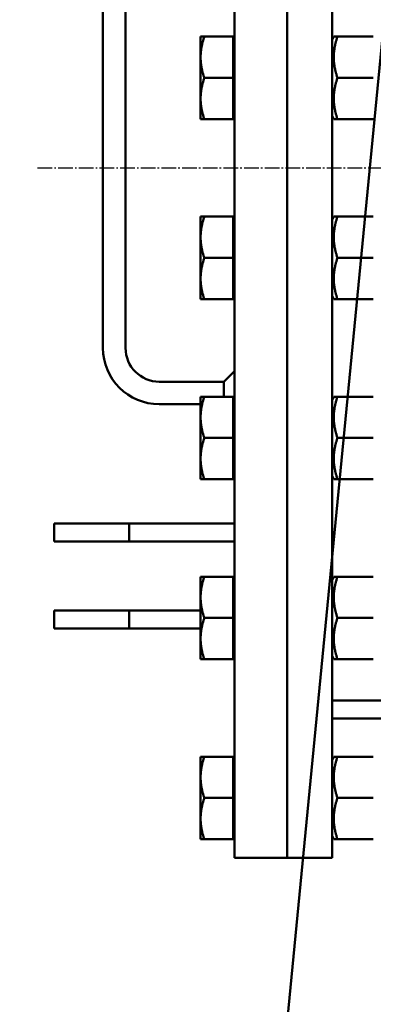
# Model space of a CAD drawing. Header units: millimetres. Extents: x 452087 to 582075, y 10891 to 81641.
# Tile 18 of 46: x 488953 to 489189, y 34571 to 35227. Entities that reach past the tile are written whole.
import ezdxf

# ---------------------------------------------------------------- set-up
doc = ezdxf.new("R2010")
doc.units = ezdxf.units.MM
doc.linetypes.add('AM_DIN_G_W050', pattern=[13.75, 9.75, -1.5, 1, -1.5])
for name, color, linetype, lineweight in [('AM_0', 7, 'Continuous', 50), ('AM_7', 4, 'AM_DIN_G_W050', 25), ('Visible (ISO)', 7, 'Continuous', 50), ('ГТО-2_Бетон 0.6', 2, 'Continuous', 60)]:
    doc.layers.add(name, color=color, linetype=linetype, lineweight=lineweight)
doc.layers.add('ГТО-2_Штриховка_018', color=7, linetype='Continuous', lineweight=18, true_color=0x6b6b6b)

# ---------------------------------------------------------------- blocks, each defined once
blk = doc.blocks.new('awefxgxhf')
at = {"layer": 'AM_0'}
for p, q in [((-909.44, -25), (-1145.63, -2471.27)), ((-1089.39, -857.47), (-1089.39, -1777.47)), ((-1059.39, -934.01), (-1059.39, -1777.47)), ((-1089.39, -952.53), (-1089.39, -1777.47)), ((-1124.39, -963.44), (-1124.39, -1777.47)), ((-1211.89, -1437.47), (-1211.89, -1197.47)), ((-1196.89, -1437.47), (-1196.89, -1197.47)), ((-1146.89, -1229.97), (-1144.44, -1229.97)), ((-1146.89, -1229.97), (-1146.89, -1243.72)), ((-1125.19, -1229.97), (-1144.44, -1229.97)), ((-1125.19, -1229.97), (-1125.19, -1257.47)), ((-1125.19, -1231.91), (-1124.39, -1231.91)), ((-1059.39, -1231.92), (-1058.27, -1229.97)), ((-1058.27, -1229.97), (-1055.81, -1229.97)), ((-1031.98, -1229.97), (-1055.81, -1229.97)), ((-1146.89, -1243.72), (-1146.89, -1271.22)), ((-1125.19, -1257.47), (-1144.44, -1257.47)), ((-1125.19, -1257.47), (-1125.19, -1284.97)), ((-1031.98, -1257.47), (-1055.81, -1257.47)), ((-1146.89, -1271.22), (-1146.89, -1284.97)), ((-1144.44, -1284.97), (-1146.89, -1284.97)), ((-1125.19, -1284.97), (-1144.44, -1284.97)), ((-1125.19, -1283.02), (-1124.39, -1283.02)), ((-1059.39, -1283.02), (-1058.27, -1284.97)), ((-1055.81, -1284.97), (-1058.27, -1284.97)), ((-1031.98, -1284.97), (-1055.81, -1284.97)), ((-1146.89, -1349.97), (-1144.44, -1349.97)), ((-1146.89, -1349.97), (-1146.89, -1363.72)), ((-1125.19, -1349.97), (-1144.44, -1349.97)), ((-1125.19, -1349.97), (-1125.19, -1377.47)), ((-1125.19, -1351.91), (-1124.39, -1351.91)), ((-1059.39, -1351.92), (-1058.27, -1349.97)), ((-1058.27, -1349.97), (-1055.81, -1349.97)), ((-1031.98, -1349.97), (-1055.81, -1349.97)), ((-1146.89, -1363.72), (-1146.89, -1391.22)), ((-1125.19, -1377.47), (-1144.44, -1377.47)), ((-1125.19, -1377.47), (-1125.19, -1404.97)), ((-1031.98, -1377.47), (-1055.81, -1377.47)), ((-1146.89, -1391.22), (-1146.89, -1404.97)), ((-1125.19, -1403.02), (-1124.39, -1403.02)), ((-1059.39, -1403.02), (-1058.27, -1404.97)), ((-1144.44, -1404.97), (-1146.89, -1404.97)), ((-1125.19, -1404.97), (-1144.44, -1404.97)), ((-1055.81, -1404.97), (-1058.27, -1404.97)), ((-1031.98, -1404.97), (-1055.81, -1404.97)), ((-1131.47, -1459.97), (-1124.39, -1452.9)), ((-1131.47, -1459.97), (-1174.39, -1459.97)), ((-1131.47, -1469.97), (-1131.47, -1459.97)), ((-1146.89, -1469.97), (-1144.44, -1469.97)), ((-1146.89, -1469.97), (-1146.89, -1483.72)), ((-1125.19, -1469.97), (-1144.44, -1469.97)), ((-1125.19, -1469.97), (-1125.19, -1497.47)), ((-1059.39, -1471.92), (-1058.27, -1469.97)), ((-1058.27, -1469.97), (-1055.81, -1469.97)), ((-1031.98, -1469.97), (-1055.81, -1469.97)), ((-1146.89, -1474.97), (-1174.39, -1474.97)), ((-1125.19, -1471.91), (-1124.39, -1471.91)), ((-1146.89, -1483.72), (-1146.89, -1511.22)), ((-1125.19, -1497.47), (-1144.44, -1497.47)), ((-1125.19, -1497.47), (-1125.19, -1524.97)), ((-1031.98, -1497.47), (-1055.81, -1497.47)), ((-1146.89, -1511.22), (-1146.89, -1524.97)), ((-1144.44, -1524.97), (-1146.89, -1524.97)), ((-1125.19, -1524.97), (-1144.44, -1524.97)), ((-1125.19, -1523.02), (-1124.39, -1523.02)), ((-1059.39, -1523.02), (-1058.27, -1524.97)), ((-1055.81, -1524.97), (-1058.27, -1524.97)), ((-1031.98, -1524.97), (-1055.81, -1524.97)), ((-1194.39, -1554.47), (-1244.39, -1554.47)), ((-1244.39, -1554.47), (-1244.39, -1566.47)), ((-1194.39, -1566.47), (-1194.39, -1554.47)), ((-1124.39, -1554.47), (-1194.39, -1554.47)), ((-1244.39, -1566.47), (-1194.39, -1566.47)), ((-1194.39, -1566.47), (-1124.39, -1566.47)), ((-1146.89, -1589.97), (-1144.44, -1589.97)), ((-1146.89, -1589.97), (-1146.89, -1603.72)), ((-1125.19, -1589.97), (-1144.44, -1589.97)), ((-1125.19, -1589.97), (-1125.19, -1617.47)), ((-1125.19, -1591.91), (-1124.39, -1591.91)), ((-1059.39, -1591.92), (-1058.27, -1589.97)), ((-1058.27, -1589.97), (-1055.81, -1589.97)), ((-1031.98, -1589.97), (-1055.81, -1589.97)), ((-1146.89, -1603.72), (-1146.89, -1631.22)), ((-1194.39, -1612.47), (-1244.39, -1612.47)), ((-1244.39, -1612.47), (-1244.39, -1624.47)), ((-1194.39, -1624.47), (-1194.39, -1612.47)), ((-1146.89, -1612.47), (-1194.39, -1612.47)), ((-1125.19, -1617.47), (-1144.44, -1617.47)), ((-1125.19, -1617.47), (-1125.19, -1644.97)), ((-1031.98, -1617.47), (-1055.81, -1617.47)), ((-1244.39, -1624.47), (-1194.39, -1624.47)), ((-1194.39, -1624.47), (-1146.89, -1624.47)), ((-1146.89, -1631.22), (-1146.89, -1644.97)), ((-1144.44, -1644.97), (-1146.89, -1644.97)), ((-1125.19, -1644.97), (-1144.44, -1644.97)), ((-1125.19, -1643.02), (-1124.39, -1643.02)), ((-1059.39, -1643.02), (-1058.27, -1644.97)), ((-1055.81, -1644.97), (-1058.27, -1644.97)), ((-1031.98, -1644.97), (-1055.81, -1644.97)), ((-1059.39, -1684.47), (-1002.42, -1684.47)), ((-1146.89, -1709.97), (-1144.44, -1709.97)), ((-1146.89, -1709.97), (-1146.89, -1723.72)), ((-1125.19, -1709.97), (-1144.44, -1709.97)), ((-1125.19, -1709.97), (-1125.19, -1737.47)), ((-1125.19, -1711.91), (-1124.39, -1711.91)), ((-1059.39, -1711.92), (-1058.27, -1709.97)), ((-1058.27, -1709.97), (-1055.81, -1709.97)), ((-1031.98, -1709.97), (-1055.81, -1709.97)), ((-1146.89, -1723.72), (-1146.89, -1751.22)), ((-1125.19, -1737.47), (-1144.44, -1737.47)), ((-1125.19, -1737.47), (-1125.19, -1764.97)), ((-1031.98, -1737.47), (-1055.81, -1737.47)), ((-1146.89, -1751.22), (-1146.89, -1764.97)), ((-1144.44, -1764.97), (-1146.89, -1764.97)), ((-1125.19, -1764.97), (-1144.44, -1764.97)), ((-1125.19, -1763.02), (-1124.39, -1763.02)), ((-1059.39, -1763.02), (-1058.27, -1764.97)), ((-1055.81, -1764.97), (-1058.27, -1764.97)), ((-1031.98, -1764.97), (-1055.81, -1764.97)), ((-1089.39, -1777.47), (-1124.39, -1777.47)), ((-1059.39, -1777.47), (-1089.39, -1777.47))]:
    blk.add_line(p, q, dxfattribs=at)
at = {"layer": 'AM_0', "flags": 128}
for points in [[(-1144.44, -1229.97), (-1144.6, -1230.44), (-1144.75, -1230.91), (-1144.89, -1231.38), (-1145.03, -1231.84), (-1145.16, -1232.3), (-1145.29, -1232.75), (-1145.41, -1233.2), (-1145.53, -1233.64), (-1145.65, -1234.09), (-1145.75, -1234.52), (-1145.85, -1234.96), (-1145.95, -1235.39), (-1146.04, -1235.82), (-1146.13, -1236.25), (-1146.21, -1236.67), (-1146.29, -1237.1), (-1146.37, -1237.52), (-1146.43, -1237.94), (-1146.5, -1238.35), (-1146.56, -1238.77), (-1146.61, -1239.18), (-1146.66, -1239.6), (-1146.7, -1240.01), (-1146.74, -1240.42), (-1146.78, -1240.83), (-1146.81, -1241.25), (-1146.84, -1241.66), (-1146.86, -1242.07), (-1146.87, -1242.48), (-1146.89, -1242.89), (-1146.89, -1243.31), (-1146.89, -1243.72)], [(-1055.81, -1229.97), (-1055.97, -1230.46), (-1056.13, -1230.95), (-1056.28, -1231.43), (-1056.42, -1231.9), (-1056.56, -1232.37), (-1056.69, -1232.83), (-1056.81, -1233.29), (-1056.93, -1233.74), (-1057.05, -1234.19), (-1057.15, -1234.64), (-1057.26, -1235.08), (-1057.35, -1235.51), (-1057.44, -1235.94), (-1057.53, -1236.37), (-1057.61, -1236.8), (-1057.69, -1237.22), (-1057.76, -1237.64), (-1057.83, -1238.06), (-1057.89, -1238.47), (-1057.95, -1238.88), (-1058, -1239.29), (-1058.04, -1239.7), (-1058.09, -1240.11), (-1058.13, -1240.51), (-1058.16, -1240.92), (-1058.19, -1241.32), (-1058.21, -1241.72), (-1058.23, -1242.12), (-1058.25, -1242.52), (-1058.26, -1242.92), (-1058.27, -1243.32), (-1058.27, -1243.72), (-1058.27, -1244.12), (-1058.26, -1244.52), (-1058.25, -1244.92), (-1058.23, -1245.32), (-1058.21, -1245.72), (-1058.19, -1246.12), (-1058.16, -1246.52), (-1058.13, -1246.92), (-1058.09, -1247.33), (-1058.04, -1247.74), (-1058, -1248.14), (-1057.95, -1248.55), (-1057.89, -1248.97), (-1057.83, -1249.38), (-1057.76, -1249.8), (-1057.69, -1250.22), (-1057.61, -1250.64), (-1057.53, -1251.06), (-1057.44, -1251.49), (-1057.35, -1251.93), (-1057.26, -1252.36), (-1057.15, -1252.8), (-1057.05, -1253.25), (-1056.93, -1253.69), (-1056.81, -1254.15), (-1056.69, -1254.6), (-1056.56, -1255.07), (-1056.42, -1255.54), (-1056.28, -1256.01), (-1056.13, -1256.49), (-1055.97, -1256.98), (-1055.81, -1257.47)], [(-1146.89, -1243.72), (-1146.89, -1244.13), (-1146.89, -1244.55), (-1146.87, -1244.96), (-1146.86, -1245.37), (-1146.84, -1245.78), (-1146.81, -1246.19), (-1146.78, -1246.6), (-1146.74, -1247.02), (-1146.7, -1247.43), (-1146.66, -1247.84), (-1146.61, -1248.25), (-1146.56, -1248.67), (-1146.5, -1249.09), (-1146.43, -1249.5), (-1146.37, -1249.92), (-1146.29, -1250.34), (-1146.21, -1250.77), (-1146.13, -1251.19), (-1146.04, -1251.62), (-1145.95, -1252.05), (-1145.85, -1252.48), (-1145.75, -1252.91), (-1145.65, -1253.35), (-1145.53, -1253.79), (-1145.41, -1254.24), (-1145.29, -1254.69), (-1145.16, -1255.14), (-1145.03, -1255.6), (-1144.89, -1256.06), (-1144.75, -1256.52), (-1144.6, -1256.99), (-1144.44, -1257.47)], [(-1144.44, -1257.47), (-1144.6, -1257.94), (-1144.75, -1258.41), (-1144.89, -1258.88), (-1145.03, -1259.34), (-1145.16, -1259.8), (-1145.29, -1260.25), (-1145.41, -1260.7), (-1145.53, -1261.14), (-1145.65, -1261.59), (-1145.75, -1262.02), (-1145.85, -1262.46), (-1145.95, -1262.89), (-1146.04, -1263.32), (-1146.13, -1263.75), (-1146.21, -1264.17), (-1146.29, -1264.6), (-1146.37, -1265.02), (-1146.43, -1265.44), (-1146.5, -1265.85), (-1146.56, -1266.27), (-1146.61, -1266.68), (-1146.66, -1267.1), (-1146.7, -1267.51), (-1146.74, -1267.92), (-1146.78, -1268.33), (-1146.81, -1268.75), (-1146.84, -1269.16), (-1146.86, -1269.57), (-1146.87, -1269.98), (-1146.89, -1270.39), (-1146.89, -1270.81), (-1146.89, -1271.22)], [(-1055.81, -1257.47), (-1055.97, -1257.96), (-1056.13, -1258.45), (-1056.28, -1258.93), (-1056.42, -1259.4), (-1056.56, -1259.87), (-1056.69, -1260.33), (-1056.81, -1260.79), (-1056.93, -1261.24), (-1057.05, -1261.69), (-1057.15, -1262.14), (-1057.26, -1262.58), (-1057.35, -1263.01), (-1057.44, -1263.44), (-1057.53, -1263.87), (-1057.61, -1264.3), (-1057.69, -1264.72), (-1057.76, -1265.14), (-1057.83, -1265.56), (-1057.89, -1265.97), (-1057.95, -1266.38), (-1058, -1266.79), (-1058.04, -1267.2), (-1058.09, -1267.61), (-1058.13, -1268.01), (-1058.16, -1268.42), (-1058.19, -1268.82), (-1058.21, -1269.22), (-1058.23, -1269.62), (-1058.25, -1270.02), (-1058.26, -1270.42), (-1058.27, -1270.82), (-1058.27, -1271.22), (-1058.27, -1271.62), (-1058.26, -1272.02), (-1058.25, -1272.42), (-1058.23, -1272.82), (-1058.21, -1273.22), (-1058.19, -1273.62), (-1058.16, -1274.02), (-1058.13, -1274.42), (-1058.09, -1274.83), (-1058.04, -1275.24), (-1058, -1275.64), (-1057.95, -1276.05), (-1057.89, -1276.47), (-1057.83, -1276.88), (-1057.76, -1277.3), (-1057.69, -1277.72), (-1057.61, -1278.14), (-1057.53, -1278.56), (-1057.44, -1278.99), (-1057.35, -1279.43), (-1057.26, -1279.86), (-1057.15, -1280.3), (-1057.05, -1280.75), (-1056.93, -1281.19), (-1056.81, -1281.65), (-1056.69, -1282.1), (-1056.56, -1282.57), (-1056.42, -1283.04), (-1056.28, -1283.51), (-1056.13, -1283.99), (-1055.97, -1284.48), (-1055.81, -1284.97)], [(-1146.89, -1271.22), (-1146.89, -1271.63), (-1146.89, -1272.05), (-1146.87, -1272.46), (-1146.86, -1272.87), (-1146.84, -1273.28), (-1146.81, -1273.69), (-1146.78, -1274.1), (-1146.74, -1274.52), (-1146.7, -1274.93), (-1146.66, -1275.34), (-1146.61, -1275.75), (-1146.56, -1276.17), (-1146.5, -1276.59), (-1146.43, -1277), (-1146.37, -1277.42), (-1146.29, -1277.84), (-1146.21, -1278.27), (-1146.13, -1278.69), (-1146.04, -1279.12), (-1145.95, -1279.55), (-1145.85, -1279.98), (-1145.75, -1280.41), (-1145.65, -1280.85), (-1145.53, -1281.29), (-1145.41, -1281.74), (-1145.29, -1282.19), (-1145.16, -1282.64), (-1145.03, -1283.1), (-1144.89, -1283.56), (-1144.75, -1284.02), (-1144.6, -1284.49), (-1144.44, -1284.97)], [(-1144.44, -1349.97), (-1144.6, -1350.44), (-1144.75, -1350.91), (-1144.89, -1351.38), (-1145.03, -1351.84), (-1145.16, -1352.3), (-1145.29, -1352.75), (-1145.41, -1353.2), (-1145.53, -1353.64), (-1145.65, -1354.09), (-1145.75, -1354.52), (-1145.85, -1354.96), (-1145.95, -1355.39), (-1146.04, -1355.82), (-1146.13, -1356.25), (-1146.21, -1356.67), (-1146.29, -1357.1), (-1146.37, -1357.52), (-1146.43, -1357.94), (-1146.5, -1358.35), (-1146.56, -1358.77), (-1146.61, -1359.18), (-1146.66, -1359.6), (-1146.7, -1360.01), (-1146.74, -1360.42), (-1146.78, -1360.83), (-1146.81, -1361.25), (-1146.84, -1361.66), (-1146.86, -1362.07), (-1146.87, -1362.48), (-1146.89, -1362.89), (-1146.89, -1363.31), (-1146.89, -1363.72)], [(-1055.81, -1349.97), (-1055.97, -1350.46), (-1056.13, -1350.95), (-1056.28, -1351.43), (-1056.42, -1351.9), (-1056.56, -1352.37), (-1056.69, -1352.83), (-1056.81, -1353.29), (-1056.93, -1353.74), (-1057.05, -1354.19), (-1057.15, -1354.64), (-1057.26, -1355.08), (-1057.35, -1355.51), (-1057.44, -1355.94), (-1057.53, -1356.37), (-1057.61, -1356.8), (-1057.69, -1357.22), (-1057.76, -1357.64), (-1057.83, -1358.06), (-1057.89, -1358.47), (-1057.95, -1358.88), (-1058, -1359.29), (-1058.04, -1359.7), (-1058.09, -1360.11), (-1058.13, -1360.51), (-1058.16, -1360.92), (-1058.19, -1361.32), (-1058.21, -1361.72), (-1058.23, -1362.12), (-1058.25, -1362.52), (-1058.26, -1362.92), (-1058.27, -1363.32), (-1058.27, -1363.72), (-1058.27, -1364.12), (-1058.26, -1364.52), (-1058.25, -1364.92), (-1058.23, -1365.32), (-1058.21, -1365.72), (-1058.19, -1366.12), (-1058.16, -1366.52), (-1058.13, -1366.92), (-1058.09, -1367.33), (-1058.04, -1367.74), (-1058, -1368.14), (-1057.95, -1368.55), (-1057.89, -1368.97), (-1057.83, -1369.38), (-1057.76, -1369.8), (-1057.69, -1370.22), (-1057.61, -1370.64), (-1057.53, -1371.06), (-1057.44, -1371.49), (-1057.35, -1371.93), (-1057.26, -1372.36), (-1057.15, -1372.8), (-1057.05, -1373.25), (-1056.93, -1373.69), (-1056.81, -1374.15), (-1056.69, -1374.6), (-1056.56, -1375.07), (-1056.42, -1375.54), (-1056.28, -1376.01), (-1056.13, -1376.49), (-1055.97, -1376.98), (-1055.81, -1377.47)], [(-1146.89, -1363.72), (-1146.89, -1364.13), (-1146.89, -1364.55), (-1146.87, -1364.96), (-1146.86, -1365.37), (-1146.84, -1365.78), (-1146.81, -1366.19), (-1146.78, -1366.6), (-1146.74, -1367.02), (-1146.7, -1367.43), (-1146.66, -1367.84), (-1146.61, -1368.25), (-1146.56, -1368.67), (-1146.5, -1369.09), (-1146.43, -1369.5), (-1146.37, -1369.92), (-1146.29, -1370.34), (-1146.21, -1370.77), (-1146.13, -1371.19), (-1146.04, -1371.62), (-1145.95, -1372.05), (-1145.85, -1372.48), (-1145.75, -1372.91), (-1145.65, -1373.35), (-1145.53, -1373.79), (-1145.41, -1374.24), (-1145.29, -1374.69), (-1145.16, -1375.14), (-1145.03, -1375.6), (-1144.89, -1376.06), (-1144.75, -1376.52), (-1144.6, -1376.99), (-1144.44, -1377.47)], [(-1144.44, -1377.47), (-1144.6, -1377.94), (-1144.75, -1378.41), (-1144.89, -1378.88), (-1145.03, -1379.34), (-1145.16, -1379.8), (-1145.29, -1380.25), (-1145.41, -1380.7), (-1145.53, -1381.14), (-1145.65, -1381.59), (-1145.75, -1382.02), (-1145.85, -1382.46), (-1145.95, -1382.89), (-1146.04, -1383.32), (-1146.13, -1383.75), (-1146.21, -1384.17), (-1146.29, -1384.6), (-1146.37, -1385.02), (-1146.43, -1385.44), (-1146.5, -1385.85), (-1146.56, -1386.27), (-1146.61, -1386.68), (-1146.66, -1387.1), (-1146.7, -1387.51), (-1146.74, -1387.92), (-1146.78, -1388.33), (-1146.81, -1388.75), (-1146.84, -1389.16), (-1146.86, -1389.57), (-1146.87, -1389.98), (-1146.89, -1390.39), (-1146.89, -1390.81), (-1146.89, -1391.22)], [(-1055.81, -1377.47), (-1055.97, -1377.96), (-1056.13, -1378.45), (-1056.28, -1378.93), (-1056.42, -1379.4), (-1056.56, -1379.87), (-1056.69, -1380.33), (-1056.81, -1380.79), (-1056.93, -1381.24), (-1057.05, -1381.69), (-1057.15, -1382.14), (-1057.26, -1382.58), (-1057.35, -1383.01), (-1057.44, -1383.44), (-1057.53, -1383.87), (-1057.61, -1384.3), (-1057.69, -1384.72), (-1057.76, -1385.14), (-1057.83, -1385.56), (-1057.89, -1385.97), (-1057.95, -1386.38), (-1058, -1386.79), (-1058.04, -1387.2), (-1058.09, -1387.61), (-1058.13, -1388.01), (-1058.16, -1388.42), (-1058.19, -1388.82), (-1058.21, -1389.22), (-1058.23, -1389.62), (-1058.25, -1390.02), (-1058.26, -1390.42), (-1058.27, -1390.82), (-1058.27, -1391.22), (-1058.27, -1391.62), (-1058.26, -1392.02), (-1058.25, -1392.42), (-1058.23, -1392.82), (-1058.21, -1393.22), (-1058.19, -1393.62), (-1058.16, -1394.02), (-1058.13, -1394.42), (-1058.09, -1394.83), (-1058.04, -1395.24), (-1058, -1395.64), (-1057.95, -1396.05), (-1057.89, -1396.47), (-1057.83, -1396.88), (-1057.76, -1397.3), (-1057.69, -1397.72), (-1057.61, -1398.14), (-1057.53, -1398.56), (-1057.44, -1398.99), (-1057.35, -1399.43), (-1057.26, -1399.86), (-1057.15, -1400.3), (-1057.05, -1400.75), (-1056.93, -1401.19), (-1056.81, -1401.65), (-1056.69, -1402.1), (-1056.56, -1402.57), (-1056.42, -1403.04), (-1056.28, -1403.51), (-1056.13, -1403.99), (-1055.97, -1404.48), (-1055.81, -1404.97)], [(-1146.89, -1391.22), (-1146.89, -1391.63), (-1146.89, -1392.05), (-1146.87, -1392.46), (-1146.86, -1392.87), (-1146.84, -1393.28), (-1146.81, -1393.69), (-1146.78, -1394.1), (-1146.74, -1394.52), (-1146.7, -1394.93), (-1146.66, -1395.34), (-1146.61, -1395.75), (-1146.56, -1396.17), (-1146.5, -1396.59), (-1146.43, -1397), (-1146.37, -1397.42), (-1146.29, -1397.84), (-1146.21, -1398.27), (-1146.13, -1398.69), (-1146.04, -1399.12), (-1145.95, -1399.55), (-1145.85, -1399.98), (-1145.75, -1400.41), (-1145.65, -1400.85), (-1145.53, -1401.29), (-1145.41, -1401.74), (-1145.29, -1402.19), (-1145.16, -1402.64), (-1145.03, -1403.1), (-1144.89, -1403.56), (-1144.75, -1404.02), (-1144.6, -1404.49), (-1144.44, -1404.97)], [(-1144.44, -1469.97), (-1144.6, -1470.44), (-1144.75, -1470.91), (-1144.89, -1471.38), (-1145.03, -1471.84), (-1145.16, -1472.3), (-1145.29, -1472.75), (-1145.41, -1473.2), (-1145.53, -1473.64), (-1145.65, -1474.09), (-1145.75, -1474.52), (-1145.85, -1474.96), (-1145.95, -1475.39), (-1146.04, -1475.82), (-1146.13, -1476.25), (-1146.21, -1476.67), (-1146.29, -1477.1), (-1146.37, -1477.52), (-1146.43, -1477.94), (-1146.5, -1478.35), (-1146.56, -1478.77), (-1146.61, -1479.18), (-1146.66, -1479.6), (-1146.7, -1480.01), (-1146.74, -1480.42), (-1146.78, -1480.83), (-1146.81, -1481.25), (-1146.84, -1481.66), (-1146.86, -1482.07), (-1146.87, -1482.48), (-1146.89, -1482.89), (-1146.89, -1483.31), (-1146.89, -1483.72)], [(-1055.81, -1469.97), (-1055.97, -1470.46), (-1056.13, -1470.95), (-1056.28, -1471.43), (-1056.42, -1471.9), (-1056.56, -1472.37), (-1056.69, -1472.83), (-1056.81, -1473.29), (-1056.93, -1473.74), (-1057.05, -1474.19), (-1057.15, -1474.64), (-1057.26, -1475.08), (-1057.35, -1475.51), (-1057.44, -1475.94), (-1057.53, -1476.37), (-1057.61, -1476.8), (-1057.69, -1477.22), (-1057.76, -1477.64), (-1057.83, -1478.06), (-1057.89, -1478.47), (-1057.95, -1478.88), (-1058, -1479.29), (-1058.04, -1479.7), (-1058.09, -1480.11), (-1058.13, -1480.51), (-1058.16, -1480.92), (-1058.19, -1481.32), (-1058.21, -1481.72), (-1058.23, -1482.12), (-1058.25, -1482.52), (-1058.26, -1482.92), (-1058.27, -1483.32), (-1058.27, -1483.72), (-1058.27, -1484.12), (-1058.26, -1484.52), (-1058.25, -1484.92), (-1058.23, -1485.32), (-1058.21, -1485.72), (-1058.19, -1486.12), (-1058.16, -1486.52), (-1058.13, -1486.92), (-1058.09, -1487.33), (-1058.04, -1487.74), (-1058, -1488.14), (-1057.95, -1488.55), (-1057.89, -1488.97), (-1057.83, -1489.38), (-1057.76, -1489.8), (-1057.69, -1490.22), (-1057.61, -1490.64), (-1057.53, -1491.06), (-1057.44, -1491.49), (-1057.35, -1491.93), (-1057.26, -1492.36), (-1057.15, -1492.8), (-1057.05, -1493.25), (-1056.93, -1493.69), (-1056.81, -1494.15), (-1056.69, -1494.6), (-1056.56, -1495.07), (-1056.42, -1495.54), (-1056.28, -1496.01), (-1056.13, -1496.49), (-1055.97, -1496.98), (-1055.81, -1497.47)], [(-1146.89, -1483.72), (-1146.89, -1484.13), (-1146.89, -1484.55), (-1146.87, -1484.96), (-1146.86, -1485.37), (-1146.84, -1485.78), (-1146.81, -1486.19), (-1146.78, -1486.6), (-1146.74, -1487.02), (-1146.7, -1487.43), (-1146.66, -1487.84), (-1146.61, -1488.25), (-1146.56, -1488.67), (-1146.5, -1489.09), (-1146.43, -1489.5), (-1146.37, -1489.92), (-1146.29, -1490.34), (-1146.21, -1490.77), (-1146.13, -1491.19), (-1146.04, -1491.62), (-1145.95, -1492.05), (-1145.85, -1492.48), (-1145.75, -1492.91), (-1145.65, -1493.35), (-1145.53, -1493.79), (-1145.41, -1494.24), (-1145.29, -1494.69), (-1145.16, -1495.14), (-1145.03, -1495.6), (-1144.89, -1496.06), (-1144.75, -1496.52), (-1144.6, -1496.99), (-1144.44, -1497.47)], [(-1144.44, -1497.47), (-1144.6, -1497.94), (-1144.75, -1498.41), (-1144.89, -1498.88), (-1145.03, -1499.34), (-1145.16, -1499.8), (-1145.29, -1500.25), (-1145.41, -1500.7), (-1145.53, -1501.14), (-1145.65, -1501.59), (-1145.75, -1502.02), (-1145.85, -1502.46), (-1145.95, -1502.89), (-1146.04, -1503.32), (-1146.13, -1503.75), (-1146.21, -1504.17), (-1146.29, -1504.6), (-1146.37, -1505.02), (-1146.43, -1505.44), (-1146.5, -1505.85), (-1146.56, -1506.27), (-1146.61, -1506.68), (-1146.66, -1507.1), (-1146.7, -1507.51), (-1146.74, -1507.92), (-1146.78, -1508.33), (-1146.81, -1508.75), (-1146.84, -1509.16), (-1146.86, -1509.57), (-1146.87, -1509.98), (-1146.89, -1510.39), (-1146.89, -1510.81), (-1146.89, -1511.22)], [(-1055.81, -1497.47), (-1055.97, -1497.96), (-1056.13, -1498.45), (-1056.28, -1498.93), (-1056.42, -1499.4), (-1056.56, -1499.87), (-1056.69, -1500.33), (-1056.81, -1500.79), (-1056.93, -1501.24), (-1057.05, -1501.69), (-1057.15, -1502.14), (-1057.26, -1502.58), (-1057.35, -1503.01), (-1057.44, -1503.44), (-1057.53, -1503.87), (-1057.61, -1504.3), (-1057.69, -1504.72), (-1057.76, -1505.14), (-1057.83, -1505.56), (-1057.89, -1505.97), (-1057.95, -1506.38), (-1058, -1506.79), (-1058.04, -1507.2), (-1058.09, -1507.61), (-1058.13, -1508.01), (-1058.16, -1508.42), (-1058.19, -1508.82), (-1058.21, -1509.22), (-1058.23, -1509.62), (-1058.25, -1510.02), (-1058.26, -1510.42), (-1058.27, -1510.82), (-1058.27, -1511.22), (-1058.27, -1511.62), (-1058.26, -1512.02), (-1058.25, -1512.42), (-1058.23, -1512.82), (-1058.21, -1513.22), (-1058.19, -1513.62), (-1058.16, -1514.02), (-1058.13, -1514.42), (-1058.09, -1514.83), (-1058.04, -1515.24), (-1058, -1515.64), (-1057.95, -1516.05), (-1057.89, -1516.47), (-1057.83, -1516.88), (-1057.76, -1517.3), (-1057.69, -1517.72), (-1057.61, -1518.14), (-1057.53, -1518.56), (-1057.44, -1518.99), (-1057.35, -1519.43), (-1057.26, -1519.86), (-1057.15, -1520.3), (-1057.05, -1520.75), (-1056.93, -1521.19), (-1056.81, -1521.65), (-1056.69, -1522.1), (-1056.56, -1522.57), (-1056.42, -1523.04), (-1056.28, -1523.51), (-1056.13, -1523.99), (-1055.97, -1524.48), (-1055.81, -1524.97)], [(-1146.89, -1511.22), (-1146.89, -1511.63), (-1146.89, -1512.05), (-1146.87, -1512.46), (-1146.86, -1512.87), (-1146.84, -1513.28), (-1146.81, -1513.69), (-1146.78, -1514.1), (-1146.74, -1514.52), (-1146.7, -1514.93), (-1146.66, -1515.34), (-1146.61, -1515.75), (-1146.56, -1516.17), (-1146.5, -1516.59), (-1146.43, -1517), (-1146.37, -1517.42), (-1146.29, -1517.84), (-1146.21, -1518.27), (-1146.13, -1518.69), (-1146.04, -1519.12), (-1145.95, -1519.55), (-1145.85, -1519.98), (-1145.75, -1520.41), (-1145.65, -1520.85), (-1145.53, -1521.29), (-1145.41, -1521.74), (-1145.29, -1522.19), (-1145.16, -1522.64), (-1145.03, -1523.1), (-1144.89, -1523.56), (-1144.75, -1524.02), (-1144.6, -1524.49), (-1144.44, -1524.97)], [(-1144.44, -1589.97), (-1144.6, -1590.44), (-1144.75, -1590.91), (-1144.89, -1591.38), (-1145.03, -1591.84), (-1145.16, -1592.3), (-1145.29, -1592.75), (-1145.41, -1593.2), (-1145.53, -1593.64), (-1145.65, -1594.09), (-1145.75, -1594.52), (-1145.85, -1594.96), (-1145.95, -1595.39), (-1146.04, -1595.82), (-1146.13, -1596.25), (-1146.21, -1596.67), (-1146.29, -1597.1), (-1146.37, -1597.52), (-1146.43, -1597.94), (-1146.5, -1598.35), (-1146.56, -1598.77), (-1146.61, -1599.18), (-1146.66, -1599.6), (-1146.7, -1600.01), (-1146.74, -1600.42), (-1146.78, -1600.83), (-1146.81, -1601.25), (-1146.84, -1601.66), (-1146.86, -1602.07), (-1146.87, -1602.48), (-1146.89, -1602.89), (-1146.89, -1603.31), (-1146.89, -1603.72)], [(-1055.81, -1589.97), (-1055.97, -1590.46), (-1056.13, -1590.95), (-1056.28, -1591.43), (-1056.42, -1591.9), (-1056.56, -1592.37), (-1056.69, -1592.83), (-1056.81, -1593.29), (-1056.93, -1593.74), (-1057.05, -1594.19), (-1057.15, -1594.64), (-1057.26, -1595.08), (-1057.35, -1595.51), (-1057.44, -1595.94), (-1057.53, -1596.37), (-1057.61, -1596.8), (-1057.69, -1597.22), (-1057.76, -1597.64), (-1057.83, -1598.06), (-1057.89, -1598.47), (-1057.95, -1598.88), (-1058, -1599.29), (-1058.04, -1599.7), (-1058.09, -1600.11), (-1058.13, -1600.51), (-1058.16, -1600.92), (-1058.19, -1601.32), (-1058.21, -1601.72), (-1058.23, -1602.12), (-1058.25, -1602.52), (-1058.26, -1602.92), (-1058.27, -1603.32), (-1058.27, -1603.72), (-1058.27, -1604.12), (-1058.26, -1604.52), (-1058.25, -1604.92), (-1058.23, -1605.32), (-1058.21, -1605.72), (-1058.19, -1606.12), (-1058.16, -1606.52), (-1058.13, -1606.92), (-1058.09, -1607.33), (-1058.04, -1607.74), (-1058, -1608.14), (-1057.95, -1608.55), (-1057.89, -1608.97), (-1057.83, -1609.38), (-1057.76, -1609.8), (-1057.69, -1610.22), (-1057.61, -1610.64), (-1057.53, -1611.06), (-1057.44, -1611.49), (-1057.35, -1611.93), (-1057.26, -1612.36), (-1057.15, -1612.8), (-1057.05, -1613.25), (-1056.93, -1613.69), (-1056.81, -1614.15), (-1056.69, -1614.6), (-1056.56, -1615.07), (-1056.42, -1615.54), (-1056.28, -1616.01), (-1056.13, -1616.49), (-1055.97, -1616.98), (-1055.81, -1617.47)], [(-1146.89, -1603.72), (-1146.89, -1604.13), (-1146.89, -1604.55), (-1146.87, -1604.96), (-1146.86, -1605.37), (-1146.84, -1605.78), (-1146.81, -1606.19), (-1146.78, -1606.6), (-1146.74, -1607.02), (-1146.7, -1607.43), (-1146.66, -1607.84), (-1146.61, -1608.25), (-1146.56, -1608.67), (-1146.5, -1609.09), (-1146.43, -1609.5), (-1146.37, -1609.92), (-1146.29, -1610.34), (-1146.21, -1610.77), (-1146.13, -1611.19), (-1146.04, -1611.62), (-1145.95, -1612.05), (-1145.85, -1612.48), (-1145.75, -1612.91), (-1145.65, -1613.35), (-1145.53, -1613.79), (-1145.41, -1614.24), (-1145.29, -1614.69), (-1145.16, -1615.14), (-1145.03, -1615.6), (-1144.89, -1616.06), (-1144.75, -1616.52), (-1144.6, -1616.99), (-1144.44, -1617.47)], [(-1144.44, -1617.47), (-1144.6, -1617.94), (-1144.75, -1618.41), (-1144.89, -1618.88), (-1145.03, -1619.34), (-1145.16, -1619.8), (-1145.29, -1620.25), (-1145.41, -1620.7), (-1145.53, -1621.14), (-1145.65, -1621.59), (-1145.75, -1622.02), (-1145.85, -1622.46), (-1145.95, -1622.89), (-1146.04, -1623.32), (-1146.13, -1623.75), (-1146.21, -1624.17), (-1146.29, -1624.6), (-1146.37, -1625.02), (-1146.43, -1625.44), (-1146.5, -1625.85), (-1146.56, -1626.27), (-1146.61, -1626.68), (-1146.66, -1627.1), (-1146.7, -1627.51), (-1146.74, -1627.92), (-1146.78, -1628.33), (-1146.81, -1628.75), (-1146.84, -1629.16), (-1146.86, -1629.57), (-1146.87, -1629.98), (-1146.89, -1630.39), (-1146.89, -1630.81), (-1146.89, -1631.22)], [(-1055.81, -1617.47), (-1055.97, -1617.96), (-1056.13, -1618.45), (-1056.28, -1618.93), (-1056.42, -1619.4), (-1056.56, -1619.87), (-1056.69, -1620.33), (-1056.81, -1620.79), (-1056.93, -1621.24), (-1057.05, -1621.69), (-1057.15, -1622.14), (-1057.26, -1622.58), (-1057.35, -1623.01), (-1057.44, -1623.44), (-1057.53, -1623.87), (-1057.61, -1624.3), (-1057.69, -1624.72), (-1057.76, -1625.14), (-1057.83, -1625.56), (-1057.89, -1625.97), (-1057.95, -1626.38), (-1058, -1626.79), (-1058.04, -1627.2), (-1058.09, -1627.61), (-1058.13, -1628.01), (-1058.16, -1628.42), (-1058.19, -1628.82), (-1058.21, -1629.22), (-1058.23, -1629.62), (-1058.25, -1630.02), (-1058.26, -1630.42), (-1058.27, -1630.82), (-1058.27, -1631.22), (-1058.27, -1631.62), (-1058.26, -1632.02), (-1058.25, -1632.42), (-1058.23, -1632.82), (-1058.21, -1633.22), (-1058.19, -1633.62), (-1058.16, -1634.02), (-1058.13, -1634.42), (-1058.09, -1634.83), (-1058.04, -1635.24), (-1058, -1635.64), (-1057.95, -1636.05), (-1057.89, -1636.47), (-1057.83, -1636.88), (-1057.76, -1637.3), (-1057.69, -1637.72), (-1057.61, -1638.14), (-1057.53, -1638.56), (-1057.44, -1638.99), (-1057.35, -1639.43), (-1057.26, -1639.86), (-1057.15, -1640.3), (-1057.05, -1640.75), (-1056.93, -1641.19), (-1056.81, -1641.65), (-1056.69, -1642.1), (-1056.56, -1642.57), (-1056.42, -1643.04), (-1056.28, -1643.51), (-1056.13, -1643.99), (-1055.97, -1644.48), (-1055.81, -1644.97)], [(-1146.89, -1631.22), (-1146.89, -1631.63), (-1146.89, -1632.05), (-1146.87, -1632.46), (-1146.86, -1632.87), (-1146.84, -1633.28), (-1146.81, -1633.69), (-1146.78, -1634.1), (-1146.74, -1634.52), (-1146.7, -1634.93), (-1146.66, -1635.34), (-1146.61, -1635.75), (-1146.56, -1636.17), (-1146.5, -1636.59), (-1146.43, -1637), (-1146.37, -1637.42), (-1146.29, -1637.84), (-1146.21, -1638.27), (-1146.13, -1638.69), (-1146.04, -1639.12), (-1145.95, -1639.55), (-1145.85, -1639.98), (-1145.75, -1640.41), (-1145.65, -1640.85), (-1145.53, -1641.29), (-1145.41, -1641.74), (-1145.29, -1642.19), (-1145.16, -1642.64), (-1145.03, -1643.1), (-1144.89, -1643.56), (-1144.75, -1644.02), (-1144.6, -1644.49), (-1144.44, -1644.97)], [(-1144.44, -1709.97), (-1144.6, -1710.44), (-1144.75, -1710.91), (-1144.89, -1711.38), (-1145.03, -1711.84), (-1145.16, -1712.3), (-1145.29, -1712.75), (-1145.41, -1713.2), (-1145.53, -1713.64), (-1145.65, -1714.09), (-1145.75, -1714.52), (-1145.85, -1714.96), (-1145.95, -1715.39), (-1146.04, -1715.82), (-1146.13, -1716.25), (-1146.21, -1716.67), (-1146.29, -1717.1), (-1146.37, -1717.52), (-1146.43, -1717.94), (-1146.5, -1718.35), (-1146.56, -1718.77), (-1146.61, -1719.18), (-1146.66, -1719.6), (-1146.7, -1720.01), (-1146.74, -1720.42), (-1146.78, -1720.83), (-1146.81, -1721.25), (-1146.84, -1721.66), (-1146.86, -1722.07), (-1146.87, -1722.48), (-1146.89, -1722.89), (-1146.89, -1723.31), (-1146.89, -1723.72)], [(-1055.81, -1709.97), (-1055.97, -1710.46), (-1056.13, -1710.95), (-1056.28, -1711.43), (-1056.42, -1711.9), (-1056.56, -1712.37), (-1056.69, -1712.83), (-1056.81, -1713.29), (-1056.93, -1713.74), (-1057.05, -1714.19), (-1057.15, -1714.64), (-1057.26, -1715.08), (-1057.35, -1715.51), (-1057.44, -1715.94), (-1057.53, -1716.37), (-1057.61, -1716.8), (-1057.69, -1717.22), (-1057.76, -1717.64), (-1057.83, -1718.06), (-1057.89, -1718.47), (-1057.95, -1718.88), (-1058, -1719.29), (-1058.04, -1719.7), (-1058.09, -1720.11), (-1058.13, -1720.51), (-1058.16, -1720.92), (-1058.19, -1721.32), (-1058.21, -1721.72), (-1058.23, -1722.12), (-1058.25, -1722.52), (-1058.26, -1722.92), (-1058.27, -1723.32), (-1058.27, -1723.72), (-1058.27, -1724.12), (-1058.26, -1724.52), (-1058.25, -1724.92), (-1058.23, -1725.32), (-1058.21, -1725.72), (-1058.19, -1726.12), (-1058.16, -1726.52), (-1058.13, -1726.92), (-1058.09, -1727.33), (-1058.04, -1727.74), (-1058, -1728.14), (-1057.95, -1728.55), (-1057.89, -1728.97), (-1057.83, -1729.38), (-1057.76, -1729.8), (-1057.69, -1730.22), (-1057.61, -1730.64), (-1057.53, -1731.06), (-1057.44, -1731.49), (-1057.35, -1731.93), (-1057.26, -1732.36), (-1057.15, -1732.8), (-1057.05, -1733.25), (-1056.93, -1733.69), (-1056.81, -1734.15), (-1056.69, -1734.6), (-1056.56, -1735.07), (-1056.42, -1735.54), (-1056.28, -1736.01), (-1056.13, -1736.49), (-1055.97, -1736.98), (-1055.81, -1737.47)], [(-1146.89, -1723.72), (-1146.89, -1724.13), (-1146.89, -1724.55), (-1146.87, -1724.96), (-1146.86, -1725.37), (-1146.84, -1725.78), (-1146.81, -1726.19), (-1146.78, -1726.6), (-1146.74, -1727.02), (-1146.7, -1727.43), (-1146.66, -1727.84), (-1146.61, -1728.25), (-1146.56, -1728.67), (-1146.5, -1729.09), (-1146.43, -1729.5), (-1146.37, -1729.92), (-1146.29, -1730.34), (-1146.21, -1730.77), (-1146.13, -1731.19), (-1146.04, -1731.62), (-1145.95, -1732.05), (-1145.85, -1732.48), (-1145.75, -1732.91), (-1145.65, -1733.35), (-1145.53, -1733.79), (-1145.41, -1734.24), (-1145.29, -1734.69), (-1145.16, -1735.14), (-1145.03, -1735.6), (-1144.89, -1736.06), (-1144.75, -1736.52), (-1144.6, -1736.99), (-1144.44, -1737.47)], [(-1144.44, -1737.47), (-1144.6, -1737.94), (-1144.75, -1738.41), (-1144.89, -1738.88), (-1145.03, -1739.34), (-1145.16, -1739.8), (-1145.29, -1740.25), (-1145.41, -1740.7), (-1145.53, -1741.14), (-1145.65, -1741.59), (-1145.75, -1742.02), (-1145.85, -1742.46), (-1145.95, -1742.89), (-1146.04, -1743.32), (-1146.13, -1743.75), (-1146.21, -1744.17), (-1146.29, -1744.6), (-1146.37, -1745.02), (-1146.43, -1745.44), (-1146.5, -1745.85), (-1146.56, -1746.27), (-1146.61, -1746.68), (-1146.66, -1747.1), (-1146.7, -1747.51), (-1146.74, -1747.92), (-1146.78, -1748.33), (-1146.81, -1748.75), (-1146.84, -1749.16), (-1146.86, -1749.57), (-1146.87, -1749.98), (-1146.89, -1750.39), (-1146.89, -1750.81), (-1146.89, -1751.22)], [(-1055.81, -1737.47), (-1055.97, -1737.96), (-1056.13, -1738.45), (-1056.28, -1738.93), (-1056.42, -1739.4), (-1056.56, -1739.87), (-1056.69, -1740.33), (-1056.81, -1740.79), (-1056.93, -1741.24), (-1057.05, -1741.69), (-1057.15, -1742.14), (-1057.26, -1742.58), (-1057.35, -1743.01), (-1057.44, -1743.44), (-1057.53, -1743.87), (-1057.61, -1744.3), (-1057.69, -1744.72), (-1057.76, -1745.14), (-1057.83, -1745.56), (-1057.89, -1745.97), (-1057.95, -1746.38), (-1058, -1746.79), (-1058.04, -1747.2), (-1058.09, -1747.61), (-1058.13, -1748.01), (-1058.16, -1748.42), (-1058.19, -1748.82), (-1058.21, -1749.22), (-1058.23, -1749.62), (-1058.25, -1750.02), (-1058.26, -1750.42), (-1058.27, -1750.82), (-1058.27, -1751.22), (-1058.27, -1751.62), (-1058.26, -1752.02), (-1058.25, -1752.42), (-1058.23, -1752.82), (-1058.21, -1753.22), (-1058.19, -1753.62), (-1058.16, -1754.02), (-1058.13, -1754.42), (-1058.09, -1754.83), (-1058.04, -1755.24), (-1058, -1755.64), (-1057.95, -1756.05), (-1057.89, -1756.47), (-1057.83, -1756.88), (-1057.76, -1757.3), (-1057.69, -1757.72), (-1057.61, -1758.14), (-1057.53, -1758.56), (-1057.44, -1758.99), (-1057.35, -1759.43), (-1057.26, -1759.86), (-1057.15, -1760.3), (-1057.05, -1760.75), (-1056.93, -1761.19), (-1056.81, -1761.65), (-1056.69, -1762.1), (-1056.56, -1762.57), (-1056.42, -1763.04), (-1056.28, -1763.51), (-1056.13, -1763.99), (-1055.97, -1764.48), (-1055.81, -1764.97)], [(-1146.89, -1751.22), (-1146.89, -1751.63), (-1146.89, -1752.05), (-1146.87, -1752.46), (-1146.86, -1752.87), (-1146.84, -1753.28), (-1146.81, -1753.69), (-1146.78, -1754.1), (-1146.74, -1754.52), (-1146.7, -1754.93), (-1146.66, -1755.34), (-1146.61, -1755.75), (-1146.56, -1756.17), (-1146.5, -1756.59), (-1146.43, -1757), (-1146.37, -1757.42), (-1146.29, -1757.84), (-1146.21, -1758.27), (-1146.13, -1758.69), (-1146.04, -1759.12), (-1145.95, -1759.55), (-1145.85, -1759.98), (-1145.75, -1760.41), (-1145.65, -1760.85), (-1145.53, -1761.29), (-1145.41, -1761.74), (-1145.29, -1762.19), (-1145.16, -1762.64), (-1145.03, -1763.1), (-1144.89, -1763.56), (-1144.75, -1764.02), (-1144.6, -1764.49), (-1144.44, -1764.97)]]:
    blk.add_lwpolyline(points, dxfattribs=at)
at = {"layer": 'AM_0'}
for radius in [37.5, 22.5]:
    blk.add_arc((-1174.39, -1437.47), radius, 180, 270, dxfattribs=at)
at = {"layer": 'AM_7'}
blk.add_line((-1255.48, -1317.47), (-829.84, -1317.47), dxfattribs=at)
at = {"layer": 'Visible (ISO)'}
blk.add_line((-1059.39, -1672.47), (-916.78, -1672.47), dxfattribs=at)
blk = doc.blocks.new('_гто-2_рев 4')
at = {"layer": 'AM_0', "extrusion": (0, 0, -1), "zscale": -1}
blk.add_blockref('awefxgxhf', (0, -590.2), dxfattribs=at)

msp = doc.modelspace()

# ---------------------------------------------------------------- hatches: boundary and pattern name
at = {"layer": 'ГТО-2_Штриховка_018'}
h = msp.add_hatch(dxfattribs=at)
h.set_pattern_fill('ANSI35', color=256, scale=100)
h.set_pattern_definition([(45, (-128275, -56814.86), (-449.0128, 449.0128), []), (45, (-127825.97, -56814.86), (-449.0128, 449.0128), [793.75, -158.75, 0, -158.75])])
h.paths.add_polyline_path([(484920.57, 33236.14), (486920.57, 33191.52)], flags=16)
edge = h.paths.add_edge_path()
edge.add_line((479889.57, 36136.13), (483015.5, 36136.13))
edge.add_line((483015.5, 36136.13), (483025.64, 34301.13))
edge.add_line((483025.64, 34301.13), (484831.17, 34236.13))
edge.add_line((484831.17, 34236.13), (486920.56, 34236.07))
edge.add_line((486920.56, 34236.07), (487580.53, 34236.1))
edge.add_line((487580.53, 34236.1), (488068.51, 34236.13))
edge.add_line((488068.51, 34236.13), (488316.08, 34236.14))
edge.add_line((488316.08, 34236.14), (489225.68, 34236.14))
edge.add_arc((491052.79, 33931.71), 1852.29, 530.54057, 619.66775)
edge.add_line((490720.57, 32109.46), (490720.57, 30236.13))
edge.add_line((490720.57, 30236.13), (487530.57, 30236.13))
edge.add_line((487530.57, 30236.13), (486030.57, 29236.13))
edge.add_line((486030.57, 29236.13), (484730.57, 29236.13))
edge.add_line((484730.57, 29236.13), (481930.56, 31236.14))
edge.add_line((481930.56, 31236.14), (479910.57, 31236.14))
edge.add_line((479910.57, 31236.14), (479910.57, 33036.13))
edge.add_line((479910.57, 33036.13), (479889.57, 36136.13))
h.paths.add_polyline_path([(484418.97, 31232.87), (486418.97, 31229.61), (486422.17, 33136.14), (484422.17, 33139.4)], flags=16)

# ---------------------------------------------------------------- block references
at = {"layer": 'ГТО-2_Бетон 0.6', "color": 1, "xscale": -1}
msp.add_blockref('_гто-2_рев 4', (490220.57, 37036.13), dxfattribs=at)

doc.saveas('drawing.dxf')
